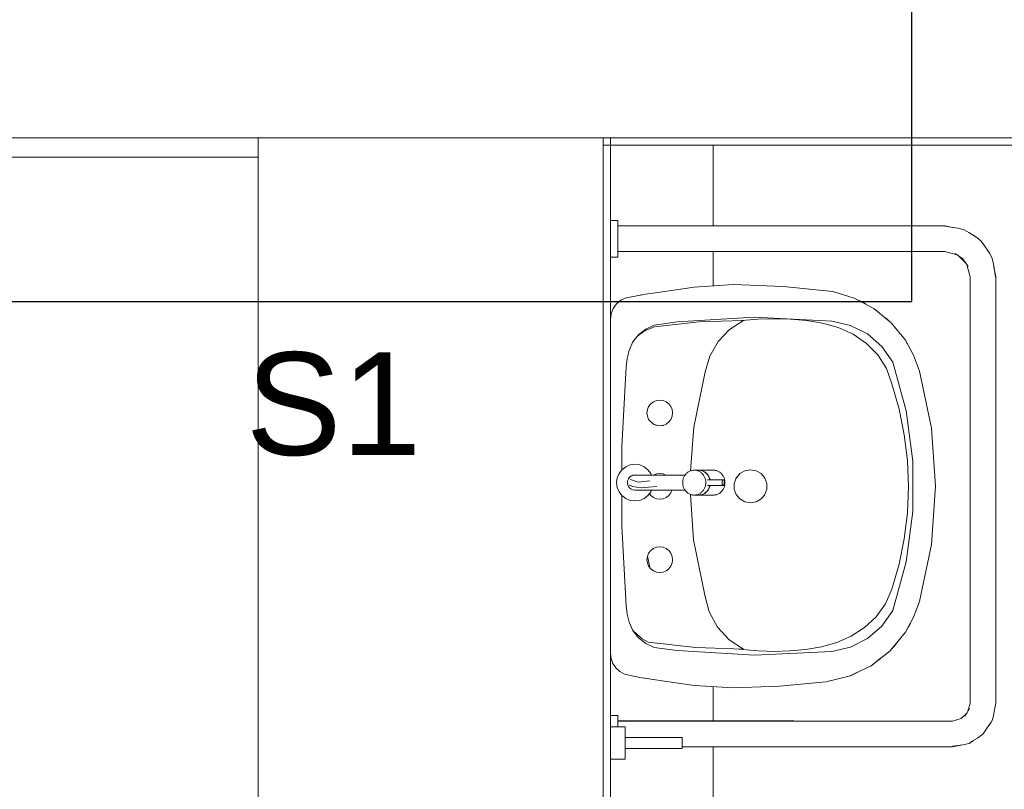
# Model space of a CAD drawing. Header units: millimetres. Extents: x -261 to 187, y -214 to 106.
# Tile 197 of 256: x -195.15 to -193.81, y -145.84 to -144.79. Entities that reach past the tile are written whole.
import ezdxf

# ---------------------------------------------------------------- set-up
doc = ezdxf.new("R2010")
doc.units = ezdxf.units.MM
doc.header["$LTSCALE"] = 0.005
doc.header["$MEASUREMENT"] = 0
doc.linetypes.add('NULL', pattern=[0])
for name, color, linetype, lineweight in [('DI-Detalhes', 1, 'Continuous', 30), ('IFC-Elemento terminal-Contorno', 9, 'Continuous', 5), ('IFC-Parede padrão-Contorno', 9, 'Continuous', 5), ('IFC-Parede-Contorno', 9, 'Continuous', 5), ('IFC-Viga-Contorno', 9, 'Continuous', 5), ('Textos', 7, 'Continuous', 9)]:
    doc.layers.add(name, color=color, linetype=linetype, lineweight=lineweight)
doc.styles.add('Arial', font='arial.ttf')

msp = doc.modelspace()

# ---------------------------------------------------------------- linework, layer by layer
at = {"layer": 'DI-Detalhes'}
msp.add_lwpolyline([(-195.5073, -145.1737), (-193.9323, -145.1737), (-193.9323, -143.5512), (-195.5073, -143.5512), (-195.5073, -145.1737)], dxfattribs=at)
at = {"layer": 'IFC-Elemento terminal-Contorno', "lineweight": 5}
for p, q in [((-194.3426, -145.0631), (-194.3326, -145.0631)), ((-194.3326, -145.0639), (-194.3326, -145.0631)), ((-194.3326, -145.0664), (-194.3326, -145.0639)), ((-194.3326, -145.0704), (-194.3326, -145.0664)), ((-194.3326, -145.0756), (-194.3326, -145.0704)), ((-194.3326, -145.0706), (-194.115, -145.0706)), ((-194.115, -145.0706), (-193.8873, -145.0706)), ((-193.8873, -145.0706), (-193.8738, -145.0733)), ((-193.8873, -145.0712), (-193.8694, -145.0739)), ((-193.8694, -145.0739), (-193.8606, -145.0759)), ((-194.3326, -145.0816), (-194.3326, -145.0756)), ((-194.3326, -145.0881), (-194.3326, -145.0816)), ((-193.8606, -145.0759), (-193.8543, -145.0796)), ((-193.8543, -145.0796), (-193.8435, -145.0865)), ((-193.8475, -145.0839), (-193.847, -145.0842)), ((-193.847, -145.0842), (-193.8466, -145.0845)), ((-193.8435, -145.0865), (-193.8381, -145.091)), ((-194.3326, -145.0945), (-194.3326, -145.0881)), ((-194.3326, -145.1006), (-194.3326, -145.0945)), ((-194.3326, -145.1058), (-194.3326, -145.1006)), ((-193.8381, -145.091), (-193.8349, -145.0949)), ((-193.8349, -145.0949), (-193.8264, -145.1077)), ((-194.3426, -145.1131), (-194.3326, -145.1131)), ((-194.3326, -145.1056), (-194.115, -145.1056)), ((-194.3326, -145.1097), (-194.3326, -145.1058)), ((-194.3326, -145.1122), (-194.3326, -145.1097)), ((-194.3326, -145.1131), (-194.3326, -145.1122)), ((-194.1427, -145.1056), (-194.1419, -145.1056)), ((-194.115, -145.1056), (-194.0505, -145.1056)), ((-194.0929, -145.1056), (-194.0927, -145.1056)), ((-194.0927, -145.1056), (-194.0926, -145.1056)), ((-194.0927, -145.1056), (-194.0927, -145.1056)), ((-194.0505, -145.1056), (-193.8873, -145.1056)), ((-193.8873, -145.1056), (-193.8789, -145.1078)), ((-193.8789, -145.1078), (-193.8703, -145.1101)), ((-193.8732, -145.1081), (-193.8626, -145.1155)), ((-193.8695, -145.1107), (-193.8577, -145.1225)), ((-193.8266, -145.1074), (-193.826, -145.1083)), ((-193.8264, -145.1077), (-193.823, -145.1135)), ((-193.826, -145.1083), (-193.823, -145.1135)), ((-193.823, -145.1135), (-193.821, -145.1223)), ((-193.8626, -145.1155), (-193.8552, -145.126)), ((-193.8572, -145.1231), (-193.8549, -145.1318)), ((-193.821, -145.1223), (-193.8183, -145.1402)), ((-193.8204, -145.1267), (-193.8177, -145.1402)), ((-193.8549, -145.1318), (-193.8527, -145.1402)), ((-193.8527, -145.4308), (-193.8527, -145.1402)), ((-193.8177, -145.4308), (-193.8177, -145.1402)), ((-194.2813, -145.1617), (-194.2285, -145.1539)), ((-194.2285, -145.1539), (-194.1752, -145.1507)), ((-194.1752, -145.1507), (-194.1074, -145.1533)), ((-194.1074, -145.1533), (-194.0399, -145.1602)), ((-194.3212, -145.1688), (-194.3088, -145.1663)), ((-194.3088, -145.1663), (-194.2951, -145.1637)), ((-194.3088, -145.1663), (-194.3015, -145.1649)), ((-194.3015, -145.1649), (-194.2951, -145.1637)), ((-194.2951, -145.1637), (-194.2813, -145.1617)), ((-194.2951, -145.1637), (-194.2887, -145.1628)), ((-194.2887, -145.1628), (-194.2813, -145.1617)), ((-194.0399, -145.1602), (-194.0106, -145.1689)), ((-194.3388, -145.1832), (-194.3343, -145.1769)), ((-194.3369, -145.1806), (-194.3367, -145.1798)), ((-194.3367, -145.1798), (-194.336, -145.1793)), ((-194.3343, -145.1769), (-194.3283, -145.172)), ((-194.3283, -145.172), (-194.3212, -145.1688)), ((-194.0106, -145.1689), (-193.9837, -145.1833)), ((-194.0043, -145.1723), (-194.0001, -145.1737)), ((-194.0001, -145.1737), (-193.9949, -145.1773)), ((-194.3426, -145.1981), (-194.3417, -145.1904)), ((-194.3417, -145.1904), (-194.3388, -145.1832)), ((-193.9837, -145.1833), (-193.9601, -145.2028)), ((-193.9708, -145.1939), (-193.9655, -145.1976)), ((-194.3426, -145.1978), (-194.3426, -145.1976)), ((-194.2952, -145.2132), (-194.2826, -145.2082)), ((-194.2944, -145.2112), (-194.283, -145.206)), ((-194.283, -145.206), (-194.2518, -145.2016)), ((-194.2826, -145.2082), (-194.2222, -145.2015)), ((-194.2518, -145.2016), (-194.1464, -145.1952)), ((-194.2222, -145.2015), (-194.1614, -145.1997)), ((-194.1803, -145.212), (-194.1614, -145.1997)), ((-194.1647, -145.1998), (-194.1636, -145.1996)), ((-194.1636, -145.1996), (-194.1417, -145.1979)), ((-194.1464, -145.1952), (-194.0409, -145.2004)), ((-194.1417, -145.1979), (-194.1196, -145.1975)), ((-194.1196, -145.1975), (-194.0976, -145.1979)), ((-194.0976, -145.1979), (-194.0754, -145.1997)), ((-194.0754, -145.1997), (-194.0536, -145.2032)), ((-194.0536, -145.2032), (-194.0323, -145.2092)), ((-194.0409, -145.2004), (-194.0156, -145.2062)), ((-194.0156, -145.2062), (-193.9925, -145.2179)), ((-193.9655, -145.1976), (-193.9636, -145.1999)), ((-193.9601, -145.2028), (-193.9409, -145.2265)), ((-194.3121, -145.2288), (-194.3043, -145.2189)), ((-194.3055, -145.2204), (-194.2952, -145.2132)), ((-194.3053, -145.2202), (-194.2944, -145.2112)), ((-194.3043, -145.2189), (-194.2944, -145.2112)), ((-194.1958, -145.2284), (-194.1803, -145.212)), ((-194.0323, -145.2092), (-194.0121, -145.2183)), ((-194.0121, -145.2183), (-193.9938, -145.2307)), ((-193.9925, -145.2179), (-193.9729, -145.2349)), ((-194.3173, -145.2403), (-194.3121, -145.2288)), ((-194.3124, -145.2294), (-194.3101, -145.2263)), ((-194.2072, -145.248), (-194.1958, -145.2284)), ((-193.9938, -145.2307), (-193.9783, -145.2465)), ((-193.9729, -145.2349), (-193.9581, -145.2562)), ((-193.9409, -145.2265), (-193.9297, -145.2467)), ((-193.9396, -145.2289), (-193.9387, -145.23)), ((-193.9387, -145.23), (-193.9375, -145.2326)), ((-194.32, -145.2514), (-194.3173, -145.2403)), ((-194.2136, -145.2696), (-194.2072, -145.248)), ((-193.9783, -145.2465), (-193.9665, -145.2652)), ((-193.9297, -145.2467), (-193.9217, -145.2684)), ((-194.321, -145.2628), (-194.32, -145.2514)), ((-193.9581, -145.2562), (-193.94, -145.3227)), ((-194.3271, -145.3712), (-194.321, -145.2628)), ((-194.2292, -145.345), (-194.2136, -145.2696)), ((-193.9665, -145.2652), (-193.9591, -145.2861)), ((-193.9217, -145.2684), (-193.9053, -145.3462)), ((-193.9591, -145.2861), (-193.9493, -145.3203)), ((-194.2906, -145.3168), (-194.2878, -145.3131)), ((-194.2906, -145.3168), (-194.2878, -145.3132)), ((-194.288, -145.3134), (-194.288, -145.3134)), ((-194.2878, -145.3131), (-194.2841, -145.3103)), ((-194.2878, -145.3132), (-194.2841, -145.3104)), ((-194.2841, -145.3104), (-194.2799, -145.3086)), ((-194.2841, -145.3103), (-194.2799, -145.3086)), ((-194.2799, -145.3086), (-194.2754, -145.308)), ((-194.2799, -145.3086), (-194.2754, -145.308)), ((-194.2754, -145.308), (-194.2709, -145.3086)), ((-194.2754, -145.308), (-194.2709, -145.3086)), ((-194.2709, -145.3086), (-194.2666, -145.3104)), ((-194.2709, -145.3086), (-194.2666, -145.3103)), ((-194.2666, -145.3103), (-194.263, -145.3131)), ((-194.2666, -145.3104), (-194.263, -145.3132)), ((-194.263, -145.3131), (-194.2602, -145.3168)), ((-194.263, -145.3132), (-194.2602, -145.3168)), ((-194.2929, -145.3255), (-194.2923, -145.321)), ((-194.2929, -145.3255), (-194.2923, -145.3301)), ((-194.2923, -145.321), (-194.2906, -145.3168)), ((-194.2923, -145.321), (-194.2906, -145.3168)), ((-194.2602, -145.3168), (-194.2585, -145.321)), ((-194.2585, -145.321), (-194.2579, -145.3255)), ((-194.2585, -145.33), (-194.2579, -145.3255)), ((-193.9493, -145.3203), (-193.9423, -145.3552)), ((-193.94, -145.3227), (-193.9309, -145.3911)), ((-194.2923, -145.33), (-194.2906, -145.3343)), ((-194.2906, -145.3343), (-194.2878, -145.3379)), ((-194.2906, -145.3343), (-194.2878, -145.3379)), ((-194.2878, -145.3379), (-194.2841, -145.3407)), ((-194.2878, -145.3379), (-194.2841, -145.3407)), ((-194.2841, -145.3407), (-194.2799, -145.3425)), ((-194.2841, -145.3407), (-194.2799, -145.3424)), ((-194.2709, -145.3425), (-194.2666, -145.3407)), ((-194.2666, -145.3407), (-194.263, -145.3379)), ((-194.2666, -145.3407), (-194.263, -145.3379)), ((-194.263, -145.3379), (-194.2602, -145.3343)), ((-194.263, -145.3379), (-194.2602, -145.3343)), ((-194.2602, -145.3343), (-194.2585, -145.33)), ((-194.2799, -145.3424), (-194.2754, -145.343)), ((-194.2754, -145.343), (-194.2709, -145.3424)), ((-194.2754, -145.3431), (-194.2709, -145.3425)), ((-194.2334, -145.4044), (-194.2292, -145.345)), ((-193.9423, -145.3552), (-193.9381, -145.3905)), ((-193.9053, -145.3462), (-193.8998, -145.4254)), ((-194.3271, -145.4031), (-194.3271, -145.3712)), ((-194.3158, -145.3964), (-194.3093, -145.3956)), ((-194.3093, -145.3956), (-194.3028, -145.3964)), ((-193.9381, -145.3905), (-193.9367, -145.4261)), ((-193.9309, -145.46), (-193.9309, -145.3911)), ((-194.3334, -145.4141), (-194.3309, -145.4081)), ((-194.3309, -145.4081), (-194.327, -145.4029)), ((-194.327, -145.4029), (-194.3218, -145.3989)), ((-194.3218, -145.3989), (-194.3158, -145.3964)), ((-194.3028, -145.3964), (-194.2968, -145.3989)), ((-194.2968, -145.3989), (-194.2916, -145.4029)), ((-194.2916, -145.4029), (-194.2877, -145.4081)), ((-194.2877, -145.4081), (-194.2868, -145.4102)), ((-194.2838, -145.4102), (-194.2799, -145.4086)), ((-194.2799, -145.4086), (-194.2754, -145.408)), ((-194.2799, -145.4087), (-194.2754, -145.4081)), ((-194.2754, -145.408), (-194.2709, -145.4086)), ((-194.2754, -145.4081), (-194.2709, -145.4087)), ((-194.2709, -145.4086), (-194.267, -145.4102)), ((-194.2709, -145.4087), (-194.2671, -145.4102)), ((-194.241, -145.4102), (-194.2403, -145.4093)), ((-194.2403, -145.4093), (-194.2396, -145.4085)), ((-194.2396, -145.4085), (-194.2389, -145.4078)), ((-194.2389, -145.4078), (-194.2381, -145.4071)), ((-194.2381, -145.4071), (-194.2372, -145.4064)), ((-194.2372, -145.4064), (-194.2363, -145.4058)), ((-194.2363, -145.4058), (-194.2354, -145.4053)), ((-194.2354, -145.4053), (-194.2345, -145.4048)), ((-194.2345, -145.4048), (-194.2335, -145.4044)), ((-194.2335, -145.4044), (-194.2325, -145.4041)), ((-194.2325, -145.4041), (-194.2315, -145.4039)), ((-194.2315, -145.4039), (-194.2305, -145.4037)), ((-194.2305, -145.4037), (-194.2295, -145.4036)), ((-194.2295, -145.4036), (-194.2285, -145.4035)), ((-194.2285, -145.4035), (-194.2274, -145.4036)), ((-194.2285, -145.4035), (-194.2226, -145.4035)), ((-194.2274, -145.4036), (-194.2264, -145.4037)), ((-194.2264, -145.4037), (-194.2254, -145.4039)), ((-194.2254, -145.4039), (-194.2244, -145.4041)), ((-194.2244, -145.4041), (-194.2234, -145.4044)), ((-194.2234, -145.4044), (-194.2224, -145.4048)), ((-194.2226, -145.4035), (-194.2216, -145.4036)), ((-194.2224, -145.4036), (-194.2222, -145.4035)), ((-194.2224, -145.4048), (-194.2215, -145.4053)), ((-194.2222, -145.4035), (-194.2211, -145.4036)), ((-194.2222, -145.4035), (-194.2023, -145.4035)), ((-194.2216, -145.4036), (-194.2206, -145.4037)), ((-194.2215, -145.4053), (-194.2206, -145.4058)), ((-194.2211, -145.4036), (-194.2201, -145.4037)), ((-194.2206, -145.4037), (-194.2195, -145.4039)), ((-194.2206, -145.4058), (-194.2197, -145.4064)), ((-194.2201, -145.4037), (-194.2191, -145.4039)), ((-194.2197, -145.4064), (-194.2189, -145.4071)), ((-194.2195, -145.4039), (-194.2185, -145.4041)), ((-194.2191, -145.4039), (-194.2181, -145.4041)), ((-194.2189, -145.4071), (-194.2181, -145.4078)), ((-194.2185, -145.4041), (-194.2175, -145.4044)), ((-194.2181, -145.4041), (-194.2171, -145.4044)), ((-194.2181, -145.4078), (-194.2173, -145.4085)), ((-194.2175, -145.4044), (-194.2166, -145.4048)), ((-194.2173, -145.4085), (-194.2166, -145.4093)), ((-194.2171, -145.4044), (-194.2161, -145.4048)), ((-194.2166, -145.4048), (-194.2156, -145.4053)), ((-194.2166, -145.4093), (-194.216, -145.4102)), ((-194.2161, -145.4048), (-194.2152, -145.4053)), ((-194.2156, -145.4053), (-194.2147, -145.4058)), ((-194.2152, -145.4053), (-194.2143, -145.4058)), ((-194.2147, -145.4058), (-194.2139, -145.4064)), ((-194.2143, -145.4058), (-194.2134, -145.4064)), ((-194.2139, -145.4064), (-194.213, -145.4071)), ((-194.2134, -145.4064), (-194.2126, -145.4071)), ((-194.213, -145.4071), (-194.2122, -145.4078)), ((-194.2126, -145.4071), (-194.2118, -145.4078)), ((-194.2122, -145.4078), (-194.2115, -145.4085)), ((-194.2118, -145.4078), (-194.211, -145.4085)), ((-194.2115, -145.4085), (-194.2108, -145.4093)), ((-194.211, -145.4085), (-194.2103, -145.4093)), ((-194.2108, -145.4093), (-194.2101, -145.4102)), ((-194.2103, -145.4093), (-194.2097, -145.4102)), ((-194.2023, -145.4035), (-194.2013, -145.4036)), ((-194.2013, -145.4036), (-194.2003, -145.4037)), ((-194.2003, -145.4037), (-194.1993, -145.4039)), ((-194.1993, -145.4039), (-194.1983, -145.4041)), ((-194.1983, -145.4041), (-194.1973, -145.4044)), ((-194.1973, -145.4044), (-194.1963, -145.4048)), ((-194.1963, -145.4048), (-194.1954, -145.4053)), ((-194.1954, -145.4053), (-194.1944, -145.4058)), ((-194.1944, -145.4058), (-194.1936, -145.4064)), ((-194.1936, -145.4064), (-194.1927, -145.4071)), ((-194.1927, -145.4071), (-194.1919, -145.4078)), ((-194.1919, -145.4078), (-194.1912, -145.4085)), ((-194.1912, -145.4085), (-194.1905, -145.4093)), ((-194.1905, -145.4093), (-194.1898, -145.4102)), ((-194.1687, -145.4112), (-194.1662, -145.4083)), ((-194.1662, -145.4083), (-194.1594, -145.4044)), ((-194.1594, -145.4044), (-194.1518, -145.403)), ((-194.1518, -145.403), (-194.1441, -145.4044)), ((-194.1441, -145.4044), (-194.1373, -145.4083)), ((-194.1373, -145.4083), (-194.1348, -145.4113)), ((-194.3343, -145.4205), (-194.3334, -145.4141)), ((-194.3343, -145.4205), (-194.3334, -145.427)), ((-194.3196, -145.4205), (-194.3193, -145.4179)), ((-194.3196, -145.4205), (-194.3193, -145.4232)), ((-194.3193, -145.4179), (-194.3182, -145.4154)), ((-194.3182, -145.4154), (-194.3166, -145.4133)), ((-194.3166, -145.4133), (-194.3145, -145.4116)), ((-194.3152, -145.4161), (-194.3047, -145.4198)), ((-194.3145, -145.4116), (-194.312, -145.4106)), ((-194.312, -145.4106), (-194.3093, -145.4102)), ((-194.3093, -145.4102), (-194.3053, -145.4102)), ((-194.3053, -145.4102), (-194.3035, -145.4102)), ((-194.3047, -145.4198), (-194.289, -145.418)), ((-194.3035, -145.4102), (-194.2953, -145.4102)), ((-194.2953, -145.4102), (-194.2871, -145.4102)), ((-194.2871, -145.4102), (-194.2796, -145.4102)), ((-194.2796, -145.4102), (-194.2711, -145.4102)), ((-194.2711, -145.4102), (-194.2668, -145.4102)), ((-194.2668, -145.4102), (-194.2626, -145.4102)), ((-194.2626, -145.4102), (-194.241, -145.4102)), ((-194.2442, -145.4194), (-194.2441, -145.4183)), ((-194.2442, -145.4205), (-194.2442, -145.4194)), ((-194.2442, -145.4205), (-194.2442, -145.4217)), ((-194.2442, -145.4217), (-194.2441, -145.4228)), ((-194.2441, -145.4183), (-194.2439, -145.4172)), ((-194.2441, -145.4228), (-194.2439, -145.4239)), ((-194.2439, -145.4172), (-194.2437, -145.4161)), ((-194.2437, -145.4161), (-194.2434, -145.4151)), ((-194.2434, -145.4151), (-194.243, -145.414)), ((-194.243, -145.414), (-194.2426, -145.413)), ((-194.2426, -145.413), (-194.2421, -145.412)), ((-194.2421, -145.412), (-194.2416, -145.4111)), ((-194.2416, -145.4111), (-194.241, -145.4102)), ((-194.216, -145.4102), (-194.2154, -145.4111)), ((-194.2154, -145.4111), (-194.2148, -145.412)), ((-194.2148, -145.412), (-194.2143, -145.413)), ((-194.2143, -145.413), (-194.2139, -145.414)), ((-194.2139, -145.414), (-194.2135, -145.4151)), ((-194.2135, -145.4151), (-194.2132, -145.4161)), ((-194.2132, -145.4161), (-194.213, -145.4172)), ((-194.213, -145.4172), (-194.2128, -145.4183)), ((-194.213, -145.4239), (-194.2128, -145.4228)), ((-194.2128, -145.4183), (-194.2127, -145.4194)), ((-194.2128, -145.4228), (-194.2127, -145.4217)), ((-194.2127, -145.4194), (-194.2127, -145.4205)), ((-194.2127, -145.4217), (-194.2127, -145.4205)), ((-194.2103, -145.4166), (-194.189, -145.4166)), ((-194.2101, -145.4102), (-194.2095, -145.4111)), ((-194.2097, -145.4102), (-194.2091, -145.4111)), ((-194.2095, -145.4111), (-194.209, -145.412)), ((-194.2091, -145.4111), (-194.2085, -145.412)), ((-194.209, -145.412), (-194.2085, -145.413)), ((-194.2085, -145.412), (-194.208, -145.413)), ((-194.2085, -145.413), (-194.208, -145.414)), ((-194.208, -145.413), (-194.2076, -145.414)), ((-194.208, -145.414), (-194.2077, -145.4151)), ((-194.2077, -145.4151), (-194.2074, -145.4161)), ((-194.2076, -145.414), (-194.2072, -145.4151)), ((-194.2074, -145.4161), (-194.2073, -145.4166)), ((-194.2072, -145.4151), (-194.2069, -145.4161)), ((-194.2069, -145.4161), (-194.2068, -145.4166)), ((-194.1905, -145.4195), (-194.1903, -145.4186)), ((-194.1905, -145.4205), (-194.1905, -145.4195)), ((-194.1905, -145.4205), (-194.1905, -145.4216)), ((-194.1905, -145.4216), (-194.1903, -145.4225)), ((-194.1903, -145.4186), (-194.1901, -145.4178)), ((-194.1903, -145.4225), (-194.1901, -145.4233)), ((-194.1901, -145.4178), (-194.1898, -145.4171)), ((-194.1898, -145.4102), (-194.1892, -145.4111)), ((-194.1898, -145.4171), (-194.1894, -145.4167)), ((-194.1894, -145.4167), (-194.189, -145.4166)), ((-194.1892, -145.4111), (-194.1887, -145.412)), ((-194.189, -145.4166), (-194.1887, -145.4167)), ((-194.1887, -145.412), (-194.1882, -145.413)), ((-194.1887, -145.4167), (-194.1883, -145.4171)), ((-194.1883, -145.4171), (-194.188, -145.4178)), ((-194.1882, -145.413), (-194.1878, -145.414)), ((-194.188, -145.4178), (-194.1878, -145.4186)), ((-194.188, -145.4233), (-194.1878, -145.4225)), ((-194.1878, -145.414), (-194.1874, -145.4151)), ((-194.1878, -145.4186), (-194.1876, -145.4195)), ((-194.1878, -145.4225), (-194.1876, -145.4216)), ((-194.1876, -145.4195), (-194.1876, -145.4205)), ((-194.1876, -145.4216), (-194.1876, -145.4205)), ((-194.1874, -145.4151), (-194.1871, -145.4161)), ((-194.1871, -145.4161), (-194.1869, -145.4172)), ((-194.1869, -145.4172), (-194.1867, -145.4183)), ((-194.1869, -145.4239), (-194.1867, -145.4228)), ((-194.1867, -145.4183), (-194.1866, -145.4194)), ((-194.1867, -145.4228), (-194.1866, -145.4217)), ((-194.1866, -145.4194), (-194.1866, -145.4205)), ((-194.1866, -145.4217), (-194.1866, -145.4205)), ((-194.1739, -145.4216), (-194.1726, -145.4179)), ((-194.1739, -145.4255), (-194.1739, -145.4216)), ((-194.1726, -145.4179), (-194.1712, -145.4142)), ((-194.1712, -145.4142), (-194.1687, -145.4112)), ((-194.1712, -145.4143), (-194.1687, -145.4112)), ((-194.1348, -145.4113), (-194.1323, -145.4143)), ((-194.1348, -145.4113), (-194.1323, -145.4143)), ((-194.1323, -145.4143), (-194.1309, -145.4179)), ((-194.1309, -145.4179), (-194.1296, -145.4216)), ((-194.1296, -145.4255), (-194.1296, -145.4216)), ((-194.3334, -145.427), (-194.3309, -145.433)), ((-194.3309, -145.433), (-194.327, -145.4382)), ((-194.3193, -145.4232), (-194.3182, -145.4257)), ((-194.3182, -145.4257), (-194.3166, -145.4278)), ((-194.3177, -145.4237), (-194.3127, -145.4259)), ((-194.3166, -145.4278), (-194.3145, -145.4295)), ((-194.3145, -145.4295), (-194.312, -145.4305)), ((-194.3127, -145.4259), (-194.3008, -145.4276)), ((-194.312, -145.4305), (-194.3093, -145.4308)), ((-194.3093, -145.4308), (-194.3083, -145.4308)), ((-194.3083, -145.4308), (-194.3073, -145.4308)), ((-194.3073, -145.4308), (-194.3053, -145.4308)), ((-194.3053, -145.4308), (-194.3035, -145.4308)), ((-194.3035, -145.4308), (-194.2871, -145.4308)), ((-194.3008, -145.4276), (-194.2908, -145.4269)), ((-194.2916, -145.4382), (-194.2877, -145.433)), ((-194.2908, -145.4269), (-194.2796, -145.4257)), ((-194.2896, -145.4356), (-194.2878, -145.438)), ((-194.2877, -145.433), (-194.2868, -145.4308)), ((-194.2871, -145.4308), (-194.2796, -145.4308)), ((-194.2796, -145.4308), (-194.2711, -145.4308)), ((-194.2711, -145.4308), (-194.2668, -145.4308)), ((-194.2668, -145.4308), (-194.2626, -145.4308)), ((-194.263, -145.438), (-194.2602, -145.4343)), ((-194.2626, -145.4308), (-194.241, -145.4308)), ((-194.2602, -145.4343), (-194.2588, -145.4308)), ((-194.2439, -145.4239), (-194.2437, -145.4249)), ((-194.2437, -145.4249), (-194.2434, -145.426)), ((-194.2434, -145.426), (-194.243, -145.4271)), ((-194.243, -145.4271), (-194.2426, -145.4281)), ((-194.2426, -145.4281), (-194.2421, -145.429)), ((-194.2421, -145.429), (-194.2416, -145.43)), ((-194.2416, -145.43), (-194.241, -145.4309)), ((-194.241, -145.4308), (-194.2403, -145.4318)), ((-194.2403, -145.4318), (-194.2396, -145.4326)), ((-194.2396, -145.4326), (-194.2389, -145.4333)), ((-194.2389, -145.4333), (-194.2381, -145.434)), ((-194.2381, -145.434), (-194.2372, -145.4347)), ((-194.2372, -145.4347), (-194.2363, -145.4353)), ((-194.2363, -145.4353), (-194.2354, -145.4358)), ((-194.2354, -145.4358), (-194.2345, -145.4363)), ((-194.2224, -145.4363), (-194.2215, -145.4358)), ((-194.2215, -145.4358), (-194.2206, -145.4353)), ((-194.2206, -145.4353), (-194.2197, -145.4347)), ((-194.2197, -145.4347), (-194.2189, -145.434)), ((-194.2189, -145.434), (-194.2181, -145.4333)), ((-194.2181, -145.4333), (-194.2173, -145.4326)), ((-194.2173, -145.4326), (-194.2166, -145.4318)), ((-194.2166, -145.4318), (-194.216, -145.4309)), ((-194.2166, -145.4363), (-194.2156, -145.4358)), ((-194.2161, -145.4363), (-194.2152, -145.4358)), ((-194.216, -145.4309), (-194.2154, -145.43)), ((-194.2156, -145.4358), (-194.2147, -145.4353)), ((-194.2154, -145.43), (-194.2148, -145.429)), ((-194.2152, -145.4358), (-194.2143, -145.4353)), ((-194.2148, -145.429), (-194.2143, -145.4281)), ((-194.2147, -145.4353), (-194.2139, -145.4347)), ((-194.2143, -145.4281), (-194.2139, -145.4271)), ((-194.2143, -145.4353), (-194.2134, -145.4347)), ((-194.2139, -145.4271), (-194.2135, -145.426)), ((-194.2139, -145.4347), (-194.213, -145.434)), ((-194.2135, -145.426), (-194.2132, -145.4249)), ((-194.2134, -145.4347), (-194.2126, -145.434)), ((-194.2132, -145.4249), (-194.213, -145.4239)), ((-194.213, -145.434), (-194.2122, -145.4333)), ((-194.2126, -145.434), (-194.2118, -145.4333)), ((-194.2122, -145.4333), (-194.2115, -145.4326)), ((-194.2118, -145.4333), (-194.211, -145.4326)), ((-194.2115, -145.4326), (-194.2108, -145.4318)), ((-194.211, -145.4326), (-194.2103, -145.4318)), ((-194.2108, -145.4318), (-194.2101, -145.4309)), ((-194.2103, -145.4245), (-194.189, -145.4245)), ((-194.2103, -145.4318), (-194.2097, -145.4309)), ((-194.2101, -145.4309), (-194.2095, -145.43)), ((-194.2097, -145.4309), (-194.2091, -145.43)), ((-194.2095, -145.43), (-194.209, -145.429)), ((-194.2091, -145.43), (-194.2085, -145.429)), ((-194.209, -145.429), (-194.2085, -145.4281)), ((-194.2085, -145.4281), (-194.208, -145.4271)), ((-194.2085, -145.429), (-194.208, -145.4281)), ((-194.208, -145.4271), (-194.2077, -145.426)), ((-194.208, -145.4281), (-194.2076, -145.4271)), ((-194.2077, -145.426), (-194.2074, -145.4249)), ((-194.2076, -145.4271), (-194.2072, -145.426)), ((-194.2074, -145.4249), (-194.2073, -145.4245)), ((-194.2072, -145.426), (-194.2069, -145.4249)), ((-194.2069, -145.4249), (-194.2068, -145.4245)), ((-194.1963, -145.4363), (-194.1954, -145.4358)), ((-194.1954, -145.4358), (-194.1944, -145.4353)), ((-194.1944, -145.4353), (-194.1936, -145.4347)), ((-194.1936, -145.4347), (-194.1927, -145.434)), ((-194.1927, -145.434), (-194.1919, -145.4333)), ((-194.1919, -145.4333), (-194.1912, -145.4326)), ((-194.1912, -145.4326), (-194.1905, -145.4318)), ((-194.1905, -145.4318), (-194.1898, -145.4309)), ((-194.1901, -145.4233), (-194.1898, -145.424)), ((-194.1898, -145.424), (-194.1894, -145.4243)), ((-194.1898, -145.4309), (-194.1892, -145.43)), ((-194.1894, -145.4243), (-194.189, -145.4245)), ((-194.1892, -145.43), (-194.1887, -145.429)), ((-194.189, -145.4245), (-194.1887, -145.4243)), ((-194.1887, -145.4243), (-194.1883, -145.424)), ((-194.1887, -145.429), (-194.1882, -145.4281)), ((-194.1883, -145.424), (-194.188, -145.4233)), ((-194.1882, -145.4281), (-194.1878, -145.4271)), ((-194.1878, -145.4271), (-194.1874, -145.426)), ((-194.1874, -145.426), (-194.1871, -145.4249)), ((-194.1871, -145.4249), (-194.1869, -145.4239)), ((-194.1739, -145.4295), (-194.1739, -145.4255)), ((-194.1739, -145.4295), (-194.1726, -145.4332)), ((-194.1726, -145.4332), (-194.1712, -145.4369)), ((-194.1323, -145.4368), (-194.1309, -145.4332)), ((-194.1309, -145.4332), (-194.1296, -145.4295)), ((-194.1296, -145.4295), (-194.1296, -145.4255)), ((-193.9381, -145.4616), (-193.9367, -145.4261)), ((-193.9053, -145.5047), (-193.8998, -145.4254)), ((-193.8527, -145.4323), (-193.8527, -145.4308)), ((-193.8527, -145.7214), (-193.8527, -145.4323)), ((-193.8177, -145.7214), (-193.8177, -145.4308)), ((-194.3271, -145.4799), (-194.3271, -145.438)), ((-194.327, -145.4382), (-194.3218, -145.4422)), ((-194.3218, -145.4422), (-194.3158, -145.4447)), ((-194.3158, -145.4447), (-194.3093, -145.4455)), ((-194.3093, -145.4455), (-194.3028, -145.4447)), ((-194.3028, -145.4447), (-194.2968, -145.4422)), ((-194.2968, -145.4422), (-194.2916, -145.4382)), ((-194.2878, -145.4379), (-194.2841, -145.4407)), ((-194.2878, -145.438), (-194.2841, -145.4408)), ((-194.2841, -145.4407), (-194.2799, -145.4425)), ((-194.2841, -145.4408), (-194.2799, -145.4425)), ((-194.2799, -145.4425), (-194.2754, -145.4431)), ((-194.2754, -145.4431), (-194.2709, -145.4425)), ((-194.2709, -145.4425), (-194.2666, -145.4407)), ((-194.2709, -145.4425), (-194.2666, -145.4408)), ((-194.2666, -145.4407), (-194.263, -145.4379)), ((-194.2666, -145.4408), (-194.263, -145.438)), ((-194.2345, -145.4363), (-194.2335, -145.4366)), ((-194.2336, -145.4366), (-194.2295, -145.4986)), ((-194.2335, -145.4366), (-194.2325, -145.437)), ((-194.2325, -145.437), (-194.2315, -145.4372)), ((-194.2315, -145.4372), (-194.2305, -145.4374)), ((-194.2305, -145.4374), (-194.2295, -145.4375)), ((-194.2295, -145.4375), (-194.2285, -145.4375)), ((-194.2285, -145.4375), (-194.2274, -145.4375)), ((-194.2285, -145.4375), (-194.2226, -145.4375)), ((-194.2274, -145.4375), (-194.2264, -145.4374)), ((-194.2264, -145.4374), (-194.2254, -145.4372)), ((-194.2254, -145.4372), (-194.2244, -145.437)), ((-194.2244, -145.437), (-194.2234, -145.4366)), ((-194.2234, -145.4366), (-194.2224, -145.4363)), ((-194.2226, -145.4375), (-194.2216, -145.4375)), ((-194.2224, -145.4375), (-194.2222, -145.4375)), ((-194.2222, -145.4375), (-194.2211, -145.4375)), ((-194.2222, -145.4375), (-194.2023, -145.4375)), ((-194.2216, -145.4375), (-194.2206, -145.4374)), ((-194.2211, -145.4375), (-194.2201, -145.4374)), ((-194.2206, -145.4374), (-194.2195, -145.4372)), ((-194.2201, -145.4374), (-194.2191, -145.4372)), ((-194.2195, -145.4372), (-194.2185, -145.437)), ((-194.2191, -145.4372), (-194.2181, -145.437)), ((-194.2185, -145.437), (-194.2175, -145.4366)), ((-194.2181, -145.437), (-194.2171, -145.4366)), ((-194.2175, -145.4366), (-194.2166, -145.4363)), ((-194.2171, -145.4366), (-194.2161, -145.4363)), ((-194.2023, -145.4375), (-194.2013, -145.4375)), ((-194.2013, -145.4375), (-194.2003, -145.4374)), ((-194.2003, -145.4374), (-194.1993, -145.4372)), ((-194.1993, -145.4372), (-194.1983, -145.437)), ((-194.1983, -145.437), (-194.1973, -145.4366)), ((-194.1973, -145.4366), (-194.1963, -145.4363)), ((-194.1712, -145.4369), (-194.1662, -145.4428)), ((-194.1662, -145.4428), (-194.1594, -145.4467)), ((-194.1594, -145.4467), (-194.1518, -145.4481)), ((-194.1518, -145.4481), (-194.1441, -145.4467)), ((-194.1441, -145.4467), (-194.1373, -145.4428)), ((-194.1373, -145.4428), (-194.1348, -145.4398)), ((-194.1348, -145.4398), (-194.1323, -145.4368)), ((-194.1348, -145.4398), (-194.1323, -145.4368)), ((-193.9423, -145.497), (-193.9381, -145.4616)), ((-193.94, -145.5283), (-193.9309, -145.46)), ((-194.3271, -145.4799), (-194.321, -145.5883)), ((-194.2295, -145.4986), (-194.2142, -145.574)), ((-193.9493, -145.5319), (-193.9423, -145.497)), ((-194.2906, -145.5168), (-194.2878, -145.5132)), ((-194.2878, -145.5132), (-194.2841, -145.5104)), ((-194.2878, -145.5133), (-194.2841, -145.5105)), ((-194.2841, -145.5105), (-194.2799, -145.5087)), ((-194.2841, -145.5104), (-194.2799, -145.5087)), ((-194.2799, -145.5087), (-194.2754, -145.5081)), ((-194.2799, -145.5087), (-194.2754, -145.5081)), ((-194.2754, -145.5081), (-194.2709, -145.5087)), ((-194.2754, -145.5081), (-194.2709, -145.5087)), ((-194.2709, -145.5087), (-194.2666, -145.5105)), ((-194.2666, -145.5104), (-194.263, -145.5132)), ((-194.2666, -145.5105), (-194.263, -145.5133)), ((-194.263, -145.5132), (-194.2602, -145.5168)), ((-194.263, -145.5133), (-194.2602, -145.5169)), ((-193.9217, -145.5824), (-193.9053, -145.5047)), ((-194.2929, -145.5257), (-194.2923, -145.5211)), ((-194.2929, -145.5256), (-194.2923, -145.5301)), ((-194.2923, -145.5211), (-194.2906, -145.5168)), ((-194.2922, -145.5207), (-194.2899, -145.5319)), ((-194.2602, -145.5169), (-194.2585, -145.5211)), ((-194.2585, -145.5211), (-194.2579, -145.5256)), ((-194.2585, -145.5302), (-194.2579, -145.5256)), ((-193.9581, -145.5949), (-193.94, -145.5283)), ((-194.2923, -145.5301), (-194.2906, -145.5343)), ((-194.2906, -145.5343), (-194.2878, -145.538)), ((-194.2906, -145.5344), (-194.2878, -145.538)), ((-194.2899, -145.5319), (-194.2884, -145.5371)), ((-194.2878, -145.538), (-194.2841, -145.5408)), ((-194.2878, -145.538), (-194.2841, -145.5408)), ((-194.2841, -145.5408), (-194.2799, -145.5425)), ((-194.2841, -145.5408), (-194.2799, -145.5425)), ((-194.2799, -145.5425), (-194.2754, -145.5431)), ((-194.2799, -145.5425), (-194.2754, -145.5431)), ((-194.2754, -145.5431), (-194.2709, -145.5425)), ((-194.2754, -145.5431), (-194.2709, -145.5425)), ((-194.2709, -145.5425), (-194.2666, -145.5408)), ((-194.2709, -145.5425), (-194.2666, -145.5408)), ((-194.2666, -145.5408), (-194.263, -145.538)), ((-194.2666, -145.5408), (-194.263, -145.538)), ((-194.263, -145.538), (-194.2602, -145.5344)), ((-194.2602, -145.5343), (-194.2585, -145.5301)), ((-193.9591, -145.566), (-193.9493, -145.5319)), ((-193.968, -145.5857), (-193.9591, -145.566)), ((-194.2142, -145.574), (-194.2082, -145.5967)), ((-193.9297, -145.6041), (-193.9217, -145.5824)), ((-194.321, -145.5883), (-194.32, -145.5997)), ((-194.2082, -145.5967), (-194.197, -145.6174)), ((-193.9807, -145.6033), (-193.968, -145.5857)), ((-193.9729, -145.6161), (-193.9581, -145.5949)), ((-194.32, -145.5997), (-194.3173, -145.6108)), ((-193.9964, -145.6181), (-193.9807, -145.6033)), ((-193.9409, -145.6243), (-193.9297, -145.6041)), ((-194.3173, -145.6108), (-194.3121, -145.6223)), ((-194.3124, -145.6215), (-194.3064, -145.6278)), ((-194.3124, -145.6217), (-194.3043, -145.6322)), ((-194.3121, -145.6223), (-194.3043, -145.6322)), ((-194.197, -145.6174), (-194.181, -145.6347)), ((-194.0146, -145.6298), (-193.9964, -145.6181)), ((-193.9925, -145.6332), (-193.9729, -145.6161)), ((-193.9375, -145.6181), (-193.9354, -145.6153)), ((-193.9354, -145.6153), (-193.9339, -145.6116)), ((-194.3064, -145.6278), (-194.2992, -145.6334)), ((-194.3043, -145.6322), (-194.2944, -145.6399)), ((-194.2992, -145.6334), (-194.2911, -145.6378)), ((-194.181, -145.6347), (-194.1614, -145.6476)), ((-194.0344, -145.6386), (-194.0146, -145.6298)), ((-194.0156, -145.6449), (-193.9925, -145.6332)), ((-193.9618, -145.6498), (-193.9409, -145.6243)), ((-193.9563, -145.6441), (-193.95, -145.6354)), ((-194.2944, -145.6399), (-194.283, -145.6451)), ((-194.2911, -145.6378), (-194.2264, -145.6455)), ((-194.283, -145.6451), (-194.2518, -145.6495)), ((-194.2518, -145.6495), (-194.1464, -145.6558)), ((-194.2264, -145.6455), (-194.1614, -145.6476)), ((-194.1671, -145.6474), (-194.1627, -145.6482)), ((-194.1627, -145.6482), (-194.1412, -145.65)), ((-194.1464, -145.6558), (-194.0409, -145.6507)), ((-194.1464, -145.6558), (-194.0409, -145.6507)), ((-194.1412, -145.65), (-194.1196, -145.6506)), ((-194.1196, -145.6506), (-194.0981, -145.65)), ((-194.0981, -145.65), (-194.0766, -145.6482)), ((-194.0766, -145.6482), (-194.0552, -145.6445)), ((-194.0552, -145.6445), (-194.0344, -145.6386)), ((-194.0409, -145.6507), (-194.0156, -145.6449)), ((-194.0409, -145.6507), (-194.0156, -145.6449)), ((-193.9877, -145.6701), (-193.9618, -145.6498)), ((-193.9592, -145.6465), (-193.9563, -145.6441)), ((-194.3426, -145.6531), (-194.3418, -145.6603)), ((-194.3426, -145.6542), (-194.3425, -145.6547)), ((-194.3418, -145.6603), (-194.3393, -145.6672)), ((-193.9833, -145.6673), (-193.9749, -145.66)), ((-194.3393, -145.6672), (-194.3352, -145.6732)), ((-194.3373, -145.67), (-194.3371, -145.6708)), ((-194.3371, -145.6708), (-194.3365, -145.6712)), ((-194.3352, -145.6732), (-194.3297, -145.6781)), ((-194.0174, -145.6845), (-193.9877, -145.6701)), ((-193.9856, -145.6684), (-193.9833, -145.6673)), ((-194.3297, -145.6781), (-194.3233, -145.6816)), ((-194.3233, -145.6816), (-194.3024, -145.6861)), ((-194.3233, -145.6816), (-194.3089, -145.6847)), ((-194.3089, -145.6847), (-194.3024, -145.6861)), ((-194.3024, -145.6861), (-194.2813, -145.6894)), ((-194.3024, -145.6861), (-194.2959, -145.6871)), ((-194.2959, -145.6871), (-194.2813, -145.6894)), ((-194.2813, -145.6894), (-194.2285, -145.6972)), ((-194.0494, -145.6921), (-194.0174, -145.6845)), ((-194.0161, -145.6839), (-194.0149, -145.6836)), ((-194.0149, -145.6836), (-194.0058, -145.6789)), ((-194.2285, -145.6972), (-194.1752, -145.7003)), ((-194.1752, -145.7003), (-194.1122, -145.6982)), ((-194.1122, -145.6982), (-194.0494, -145.6921)), ((-193.8594, -145.7388), (-193.8535, -145.7286)), ((-193.8556, -145.7322), (-193.8527, -145.7214)), ((-193.8199, -145.7327), (-193.8177, -145.7214)), ((-194.3426, -145.7378), (-194.3326, -145.7378)), ((-194.3326, -145.7387), (-194.3326, -145.7378)), ((-194.3326, -145.7411), (-194.3326, -145.7387)), ((-194.3326, -145.7451), (-194.3326, -145.7411)), ((-193.8768, -145.7455), (-193.8648, -145.7423)), ((-193.8661, -145.7426), (-193.8638, -145.7414)), ((-193.8648, -145.7423), (-193.8568, -145.7344)), ((-193.8242, -145.7471), (-193.8222, -145.744)), ((-193.8222, -145.744), (-193.8203, -145.7355)), ((-193.8203, -145.7355), (-193.8199, -145.7327)), ((-194.3426, -145.7535), (-194.3226, -145.7535)), ((-194.3326, -145.7503), (-194.3326, -145.7451)), ((-194.3326, -145.7453), (-194.1427, -145.7453)), ((-194.3326, -145.7455), (-194.1689, -145.7455)), ((-194.3326, -145.7535), (-194.3326, -145.7503)), ((-194.3226, -145.7568), (-194.3226, -145.7535)), ((-194.3226, -145.7613), (-194.3226, -145.7568)), ((-194.1689, -145.7455), (-194.1097, -145.7455)), ((-194.1427, -145.7453), (-194.1302, -145.7454)), ((-194.1302, -145.7454), (-194.1169, -145.7454)), ((-194.1169, -145.7454), (-194.1042, -145.7453)), ((-194.1097, -145.7455), (-193.8768, -145.7455)), ((-194.1042, -145.7453), (-194.0991, -145.7453)), ((-194.0991, -145.7453), (-194.0962, -145.7454)), ((-194.0962, -145.7454), (-194.0927, -145.7453)), ((-194.0943, -145.7455), (-194.0927, -145.7453)), ((-194.0927, -145.7453), (-194.091, -145.7455)), ((-193.835, -145.7632), (-193.8286, -145.7536)), ((-193.8286, -145.7536), (-193.8242, -145.7471)), ((-194.3226, -145.7666), (-194.3226, -145.7613)), ((-194.3226, -145.7725), (-194.3226, -145.7666)), ((-194.3226, -145.768), (-194.3095, -145.768)), ((-194.3226, -145.783), (-194.3226, -145.768)), ((-194.3102, -145.768), (-194.2978, -145.768)), ((-194.3095, -145.768), (-194.2951, -145.768)), ((-194.2978, -145.768), (-194.2858, -145.768)), ((-194.2951, -145.768), (-194.2802, -145.768)), ((-194.2858, -145.768), (-194.2749, -145.768)), ((-194.2802, -145.768), (-194.2658, -145.768)), ((-194.2658, -145.768), (-194.2526, -145.768)), ((-194.2526, -145.768), (-194.2515, -145.768)), ((-194.2515, -145.768), (-194.2502, -145.768)), ((-194.2502, -145.768), (-194.2489, -145.768)), ((-194.2489, -145.768), (-194.2477, -145.768)), ((-194.2477, -145.768), (-194.2466, -145.768)), ((-194.2466, -145.768), (-194.2457, -145.768)), ((-194.2457, -145.768), (-194.2451, -145.768)), ((-194.2451, -145.768), (-194.2448, -145.768)), ((-194.2448, -145.783), (-194.2448, -145.768)), ((-193.8521, -145.7743), (-193.8425, -145.7687)), ((-193.8506, -145.7736), (-193.8425, -145.7687)), ((-193.8425, -145.7687), (-193.835, -145.7632)), ((-194.3226, -145.7786), (-194.3226, -145.7725)), ((-194.3226, -145.7845), (-194.3226, -145.7786)), ((-194.3226, -145.783), (-194.3095, -145.783)), ((-194.3226, -145.7898), (-194.3226, -145.7845)), ((-194.3095, -145.783), (-194.2951, -145.783)), ((-194.2951, -145.783), (-194.2802, -145.783)), ((-194.2802, -145.783), (-194.2658, -145.783)), ((-194.2658, -145.783), (-194.2526, -145.783)), ((-194.2526, -145.783), (-194.2515, -145.783)), ((-194.2515, -145.783), (-194.2502, -145.783)), ((-194.2502, -145.783), (-194.2489, -145.783)), ((-194.2489, -145.783), (-194.2477, -145.783)), ((-194.2477, -145.783), (-194.2466, -145.783)), ((-194.2466, -145.783), (-194.2457, -145.783)), ((-194.2457, -145.783), (-194.2451, -145.783)), ((-194.2451, -145.783), (-194.2448, -145.783)), ((-194.2448, -145.7805), (-194.1689, -145.7805)), ((-194.1689, -145.7805), (-194.1097, -145.7805)), ((-194.1097, -145.7805), (-193.8768, -145.7805)), ((-193.8768, -145.7799), (-193.8627, -145.7779)), ((-193.8768, -145.7805), (-193.8655, -145.7783)), ((-193.8627, -145.7779), (-193.8542, -145.776)), ((-193.8542, -145.776), (-193.8483, -145.7721)), ((-194.3426, -145.7975), (-194.3226, -145.7975)), ((-194.3226, -145.7942), (-194.3226, -145.7898)), ((-194.3226, -145.7975), (-194.3226, -145.7942))]:
    msp.add_line(p, q, dxfattribs=at)
at = {"layer": 'IFC-Parede padrão-Contorno', "lineweight": 5}
for p, q in [((-194.8226, -146.5253), (-194.8226, -144.9506)), ((-194.7295, -144.9506), (-194.3526, -144.9506)), ((-194.3526, -147.2021), (-194.3526, -144.9506)), ((-194.3426, -147.2021), (-194.3426, -144.9506)), ((-194.0079, -144.9506), (-193.7593, -144.9506)), ((-194.3526, -144.9606), (-194.218, -144.9606)), ((-194.218, -144.9606), (-193.7593, -144.9606))]:
    msp.add_line(p, q, dxfattribs=at)
at = {"layer": 'IFC-Parede-Contorno', "lineweight": 5}
for p, q in [((-203.4094, -144.9505), (-194.926, -144.9505)), ((-202.6307, -144.9506), (-194.5154, -144.9506)), ((-194.926, -144.9505), (-194.843, -144.9505)), ((-194.843, -144.9505), (-194.8226, -144.9505)), ((-194.8226, -144.9736), (-194.8226, -144.9505)), ((-194.5154, -144.9506), (-194.0079, -144.9506)), ((-203.4094, -144.977), (-194.926, -144.977)), ((-194.926, -144.977), (-194.843, -144.977)), ((-194.843, -144.977), (-194.8226, -144.977))]:
    msp.add_line(p, q, dxfattribs=at)
at = {"layer": 'IFC-Viga-Contorno', "lineweight": 5}
for p, q in [((-194.2026, -145.0706), (-194.2026, -144.9606)), ((-194.2026, -145.1524), (-194.2026, -145.1056)), ((-194.2026, -145.7453), (-194.2026, -145.6987)), ((-194.2026, -146.4832), (-194.2026, -145.7805))]:
    msp.add_line(p, q, dxfattribs=at)

# ---------------------------------------------------------------- texts
at = {"layer": 'Textos', "linetype": 'NULL', "insert": (-194.7198, -145.3849), "char_height": 0.14, "width": 0.478476, "attachment_point": 8, "line_spacing_factor": 0.6, "style": 'Arial'}
msp.add_mtext('S1', dxfattribs=at)

doc.saveas('drawing.dxf')
